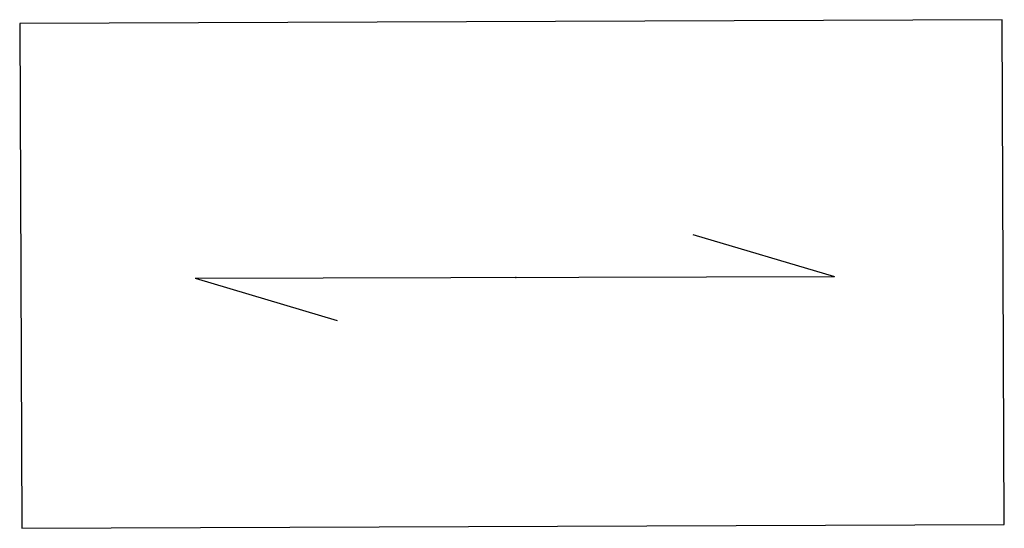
# Model space of a CAD drawing. Extents: x 0 to 1135, y 0 to 420.
# Tile 54 of 55: x 1085.46 to 1088.27, y 219.13 to 220.58. Entities that reach past the tile are written whole.
import ezdxf

# ---------------------------------------------------------------- set-up
doc = ezdxf.new("R2010")
doc.units = 0
doc.header["$LTSCALE"] = 2
doc.header["$MEASUREMENT"] = 0
doc.linetypes.add('AUSGEZOGEN', pattern=[0])
doc.layers.add('SIGNATUR', color=8, linetype='AUSGEZOGEN')

msp = doc.modelspace()

# ---------------------------------------------------------------- linework, layer by layer
at = {"layer": 'SIGNATUR'}
for p, q in [((1087.379, 219.9705), (1087.783, 219.8505)), ((1085.9612, 219.8458), (1087.783, 219.8505)), ((1085.9612, 219.8458), (1086.3652, 219.7258))]:
    msp.add_line(p, q, dxfattribs=at)
msp.add_lwpolyline([(1085.4668, 219.1339), (1088.2663, 219.145), (1088.2606, 220.5821), (1085.4611, 220.5709)], close=True, dxfattribs=at)
msp.add_point((1086.8746, 219.8481), dxfattribs=at)
msp.add_point((1086.8746, 219.8481), dxfattribs=at)

doc.saveas('drawing.dxf')
